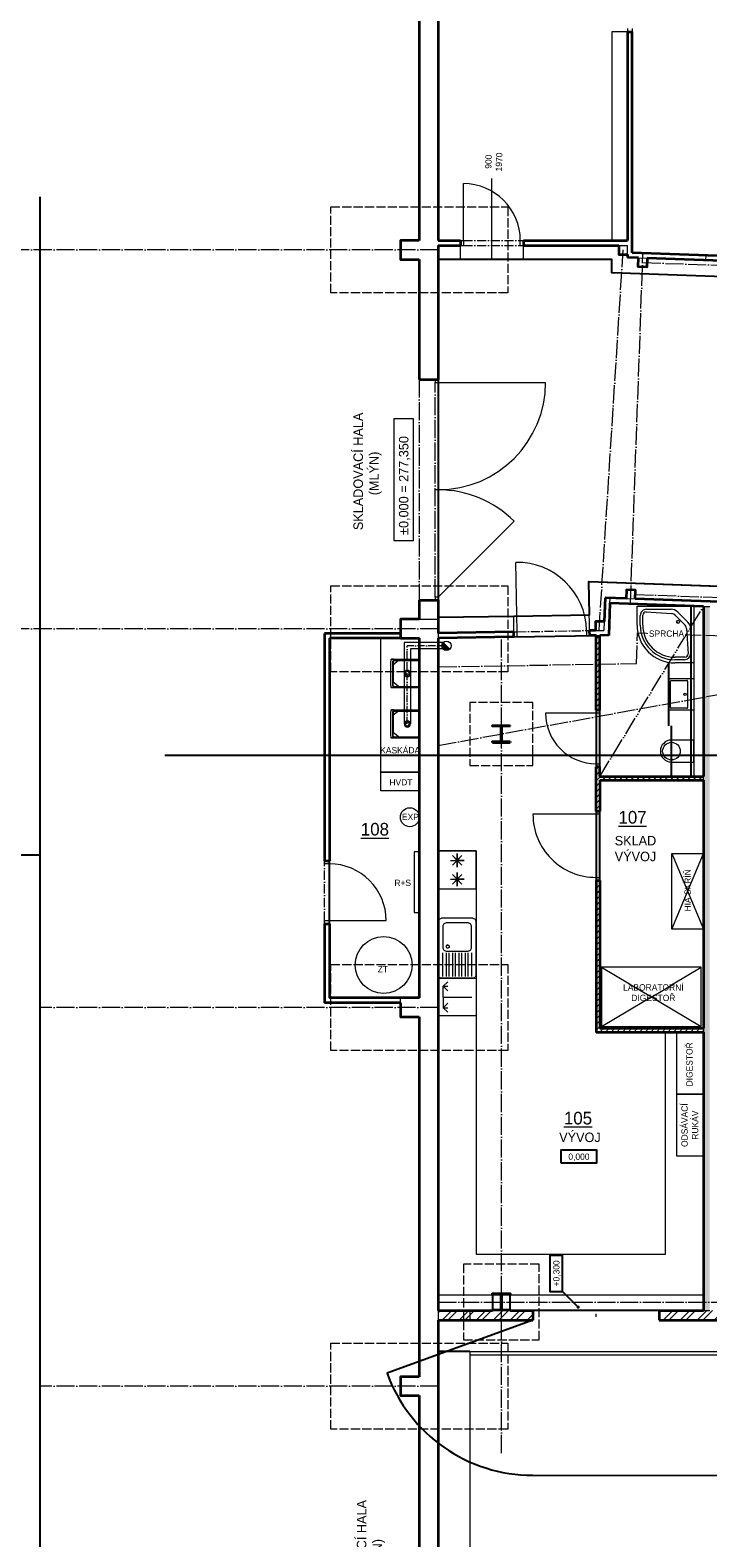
# Model space of a CAD drawing. Header units: millimetres. Extents: x -22988 to 405099, y -30982 to 417446.
# Tile 7 of 18: x -2055 to 8681, y 37576 to 61460. Entities that reach past the tile are written whole.
import ezdxf
from ezdxf.enums import TextEntityAlignment as Align

# ---------------------------------------------------------------- set-up
doc = ezdxf.new("R2010")
doc.units = ezdxf.units.MM
doc.header["$LTSCALE"] = 12
for name, pattern in [('ACAD_ISO02W100', [15, 12, -3]), ('ACAD_ISO04W100', [30, 24, -3, 0, -3]), ('ACAD_ISO05W100', [33, 24, -3, 0, -3, 0, -3]), ('ACAD_ISO10W100', [18, 12, -3, 0, -3]), ('AUSGEZOGEN', [0])]:
    doc.linetypes.add(name, pattern=pattern)
doc.layers.add('netisk', color=30, linetype='Continuous', plot=False)
for name, color, linetype, lineweight in [('NS_tenka', 10, 'Continuous', 9), ('NS_tlusta', 10, 'Continuous', 15), ('NS_velmi_tlusta', 10, 'Continuous', 35), ('srafy', 6, 'Continuous', 9), ('tenka', 6, 'Continuous', 9), ('text', 6, 'Continuous', 9), ('tlusta', 7, 'Continuous', 15), ('velmi_tlusta', 4, 'Continuous', 35)]:
    doc.layers.add(name, color=color, linetype=linetype, lineweight=lineweight)
doc.layers.add('T_zarizeni', color=4, linetype='Continuous')
doc.layers.add('vyskove koty', color=6, linetype='Continuous')
doc.layers.add('zarizovaci predmety', color=10, linetype='Continuous', lineweight=9, transparency=0.3)
doc.styles.add('laplan bold', font='txt', dxfattribs={"height": 2})
doc.styles.add('laplan N', font='txt')
doc.styles.add('pivovarska', font='txt')
pattern_1 = [(45, (130655.475, 11759.884), (-44.90128, 44.90128), [])]
pattern_2 = [(45, (130655.48, 11759.88), (-134.70384, 134.70384), []), (45, (130745.28, 11759.88), (-134.70384, 134.70384), [])]

# ---------------------------------------------------------------- blocks, each defined once
blk = doc.blocks.new('*U10')
at = {"layer": 'vyskove koty', "linetype": 'ByBlock', "transparency": 16777216}
blk.add_lwpolyline([(-5.7, -2), (5.7, -2), (5.7, 2), (-5.7, 2)], close=True, dxfattribs=at)
at = {"layer": 'vyskove koty', "linetype": 'ByBlock', "transparency": 16777216, "style": 'pivovarska'}
for tag, p in [('VYSKA', (0, -0.24)), ('VYSKA_POPIS1', (0, -4.04)), ('VYSKA_POPIS2', (0.2, -7.54)), ('VYSKA_POPIS3', (0.2, -11.04))]:
    blk.add_attdef(tag, text='', height=2, dxfattribs=at).set_placement(p, align=Align.MIDDLE)
blk = doc.blocks.new('ad_zariz-mycka')
at = {"layer": 'zarizovaci predmety'}
for p, q in [((130, -80), (60, -150)), ((300, -80), (130, -80)), ((130, -80), (130, -150)), ((130, -80), (200, -150)), ((300, -80), (300, -530)), ((300, -80), (470, -80)), ((470, -80), (400, -150)), ((470, -80), (470, -150)), ((470, -80), (540, -150))]:
    blk.add_line(p, q, dxfattribs=at)
blk.add_lwpolyline([(0, 0), (600, 0), (600, -600), (0, -600)], close=True, dxfattribs=at)
blk = doc.blocks.new('ad_mraznicka')
at = {"layer": 'zarizovaci predmety', "ltscale": 15}
blk.add_lwpolyline([(-20, 0), (-20, -600), (580, -600), (580, 0)], close=True, dxfattribs=at)
for points in [[(131, -192), (131, -408), (131, -300), (239, -300), (23, -300), (131, -300), (207, -224), (54, -376), (131, -300), (54, -224), (207, -376)], [(429, -192), (429, -408), (429, -300), (321, -300), (537, -300), (429, -300), (353, -224), (506, -376), (429, -300), (506, -224), (353, -376)]]:
    blk.add_lwpolyline(points, dxfattribs=at)
blk = doc.blocks.new('ad_zariz-wc')
at = {"layer": 'zarizovaci predmety'}
blk.add_lwpolyline([(175, -355), (175, 0), (-175, 0), (-175, -355)], dxfattribs=at)
blk.add_circle((0, -355), 140, dxfattribs=at)
blk.add_arc((0, -355), 175, 180, 0, dxfattribs=at)
blk = doc.blocks.new('UMYVADLO')
at = {"layer": 'zarizovaci predmety'}
for p, q in [((29660, 15810), (29660, 16060)), ((29670, 16070), (30090, 16070)), ((30100, 16060), (30100, 15810)), ((30090, 15800), (29670, 15800))]:
    blk.add_line(p, q, dxfattribs=at)
blk.add_lwpolyline([(29640, 16170), (30120, 16170, -0.414214), (30130, 16160), (30130, 15780, -0.414214), (30120, 15770), (29640, 15770, -0.414214), (29630, 15780), (29630, 16160, -0.414214)], format="xyb", close=True, dxfattribs=at)
blk.add_circle((29880, 16030), 20, dxfattribs=at)
for centre, start, end in [((29670, 16060), 90, 180), ((30090, 16060), 0, 90), ((29670, 15810), 180, 270), ((30090, 15810), 270, 0)]:
    blk.add_arc(centre, 10, start, end, dxfattribs=at)
blk = doc.blocks.new('*U270')
at = {"layer": 'NS_tlusta', "linetype": 'ByBlock'}
for p, q in [((-550, 80), (-550, 1180)), ((-600, 80), (-550, 80)), ((-550, 0), (-550, 80)), ((550, 80), (550, 0)), ((550, 80), (600, 80)), ((550, 0), (600, 0)), ((-600, 0), (-550, 0))]:
    blk.add_line(p, q, dxfattribs=at)
at = {"layer": 'NS_tlusta', "linetype": 'ACAD_ISO10W100'}
for p, q in [((-550, 80), (550, 80)), ((-550, 0), (550, 0))]:
    blk.add_line(p, q, dxfattribs=at)
at = {"layer": 'NS_tlusta', "linetype": 'ByBlock'}
blk.add_arc((-550, 80), 1100, 0, 90, dxfattribs=at)
blk = doc.blocks.new('CA0501B2$')
at = {"color": 0, "linetype": 'AUSGEZOGEN'}
for p, q in [((-0.46, -0.015), (-0.425, 0)), ((-0.425, 0), (-0.05, 0)), ((-0.05, 0), (0.425, 0)), ((0.46, -0.015), (0.425, 0)), ((-0.46, -0.015), (-0.475, -0.05)), ((-0.475, -0.55), (-0.475, -0.05)), ((-0.45, -0.075), (-0.075, -0.075)), ((-0.075, -0.125), (-0.45, -0.125)), ((-0.45, -0.175), (-0.075, -0.175)), ((-0.075, -0.225), (-0.45, -0.225)), ((-0.035, -0.09), (-0.05, -0.125)), ((-0.05, -0.125), (-0.05, -0.475)), ((0, -0.075), (-0.035, -0.09)), ((0.35, -0.075), (0, -0.075)), ((0.012, -0.128), (0, -0.15)), ((0.012, -0.172), (0, -0.15)), ((0.037, -0.128), (0.012, -0.128)), ((0.037, -0.172), (0.012, -0.172)), ((0.05, -0.15), (0.037, -0.128)), ((0.05, -0.15), (0.037, -0.172)), ((0.385, -0.09), (0.35, -0.075)), ((0.4, -0.125), (0.385, -0.09)), ((0.4, -0.475), (0.4, -0.125)), ((0.46, -0.015), (0.475, -0.05)), ((0.475, -0.55), (0.475, -0.05)), ((-0.45, -0.275), (-0.075, -0.275)), ((-0.075, -0.325), (-0.45, -0.325)), ((-0.45, -0.375), (-0.075, -0.375)), ((-0.075, -0.425), (-0.45, -0.425)), ((-0.45, -0.475), (-0.075, -0.475)), ((-0.05, -0.475), (-0.035, -0.51)), ((0.385, -0.51), (0.4, -0.475)), ((-0.475, -0.55), (-0.46, -0.585)), ((-0.425, -0.6), (-0.46, -0.585)), ((-0.075, -0.525), (-0.45, -0.525)), ((-0.425, -0.6), (-0.05, -0.6)), ((-0.05, -0.6), (0.425, -0.6)), ((-0.035, -0.51), (0, -0.525)), ((0, -0.525), (0.35, -0.525)), ((0.35, -0.525), (0.385, -0.51)), ((0.425, -0.6), (0.46, -0.585)), ((0.475, -0.55), (0.46, -0.585))]:
    blk.add_line(p, q, dxfattribs=at)
blk = doc.blocks.new('CA0137B2$')
at = {"color": 0}
for p, q in [((0, 0.9), (0.3, 0.9)), ((0, 0), (0, 0.9)), ((0.05, 0.362), (0.05, 0.75)), ((0.118, 0.354), (0.093, 0.757)), ((0.143, 0.81), (0.3, 0.81)), ((0.15, 0.85), (0.3, 0.85)), ((0.256, 0.094), (0.094, 0.256)), ((0.29, 0.147), (0.147, 0.29)), ((0.81, 0.3), (0.81, 0.143)), ((0.85, 0.3), (0.85, 0.15)), ((0.9, 0.3), (0.9, 0)), ((0.9, 0), (0, 0)), ((0.757, 0.093), (0.354, 0.118)), ((0.75, 0.05), (0.362, 0.05))]:
    blk.add_line(p, q, dxfattribs=at)
blk.add_circle((0.25, 0.25), 0.0245, dxfattribs=at)
for centre, radius, start, end in [((0.15, 0.75), 0.1, 90, 180), ((0.143, 0.76), 0.05, 90, 183.4792), ((0.3, 0.3), 0.6, 0, 90), ((0.3, 0.3), 0.55, 0, 90), ((0.3, 0.3), 0.51, 0, 90), ((0.2, 0.362), 0.15, 180, 225), ((0.218, 0.36), 0.1, 183.4792, 225), ((0.362, 0.2), 0.15, 225, 270), ((0.36, 0.218), 0.1, 225, 266.5208), ((0.75, 0.15), 0.1, 270, 0), ((0.76, 0.143), 0.05, 266.5208, 0)]:
    blk.add_arc(centre, radius, start, end, dxfattribs=at)
blk = doc.blocks.new('*U271')
at = {"layer": 'NS_tlusta', "linetype": 'ByBlock'}
for p, q in [((-450, 0), (-400, 0)), ((-400, 0), (-400, -60)), ((400, -60), (400, 0)), ((-450, -60), (-400, -60)), ((-400, -60), (-400, -860)), ((400, 0), (450, 0)), ((400, -60), (450, -60))]:
    blk.add_line(p, q, dxfattribs=at)
at = {"layer": 'NS_tlusta', "linetype": 'ACAD_ISO10W100'}
for p, q in [((-400, 0), (400, 0)), ((-400, -60), (400, -60))]:
    blk.add_line(p, q, dxfattribs=at)
at = {"layer": 'NS_tlusta', "linetype": 'ByBlock'}
blk.add_arc((-400, -60), 800, 270, 0, dxfattribs=at)
blk = doc.blocks.new('*U272')
at = {"layer": 'NS_tlusta', "linetype": 'ByBlock'}
for p, q in [((-550, 0), (-500, 0)), ((-500, 0), (-500, -60)), ((500, -60), (500, 0)), ((-550, -60), (-500, -60)), ((-500, -60), (-500, -1060)), ((500, 0), (550, 0)), ((500, -60), (550, -60))]:
    blk.add_line(p, q, dxfattribs=at)
at = {"layer": 'NS_tlusta', "linetype": 'ACAD_ISO10W100'}
for p, q in [((-500, 0), (500, 0)), ((-500, -60), (500, -60))]:
    blk.add_line(p, q, dxfattribs=at)
at = {"layer": 'NS_tlusta', "linetype": 'ByBlock'}
blk.add_arc((-500, -60), 1000, 270, 0, dxfattribs=at)
blk = doc.blocks.new('*U330')
at = {"layer": 'vyskove koty', "linetype": 'ByBlock', "transparency": 16777216}
blk.add_line((-10.7, -7), (-5.7, -2), dxfattribs=at)
blk.add_lwpolyline([(-5.7, -2), (5.7, -2), (5.7, 2), (-5.7, 2)], close=True, dxfattribs=at)
at = {"layer": 'vyskove koty', "linetype": 'ByBlock', "ltscale": 200, "transparency": 16777216, "const_width": 0.5}
blk.add_lwpolyline([(-10.7, -7.25, -1), (-10.7, -6.75, -1)], format="xyb", close=True, dxfattribs=at)
at = {"layer": 'vyskove koty', "linetype": 'ByBlock', "transparency": 16777216, "style": 'pivovarska'}
for tag, p in [('VYSKA', (0, -0.24)), ('VYSKA_POPIS1', (0, -4.04)), ('VYSKA_POPIS2', (0.2, -7.54)), ('VYSKA_POPIS3', (0.2, -11.04))]:
    blk.add_attdef(tag, text='', height=2, dxfattribs=at).set_placement(p, align=Align.MIDDLE)
blk = doc.blocks.new('A$Cd297a756')
at = {"layer": 'NS_tenka', "linetype": 'Continuous'}
for p, q in [((-220, 135), (-220, -267)), ((230, 135), (-220, 135)), ((-199, -193), (-199, 135)), ((209, -193), (209, 135)), ((230, -267), (230, 135)), ((-199, -193), (-148, -259)), ((-199, -261), (-199, -208)), ((209, -193), (158, -259)), ((209, -261), (209, -208)), ((-220, -275), (-220, -308)), ((-220, -275), (-220, -309)), ((-216, -271), (-216, -275)), ((-213, -271), (-216, -271)), ((-214, -272), (-216, -272)), ((-216, -275), (-216, -308)), ((-215, -281), (-215, -308)), ((-214, -272), (-214, -278)), ((-213, -272), (-214, -272)), ((-214, -272), (-214, -272)), ((-213, -271), (-213, -267)), ((-210, -270), (-213, -270)), ((-213, -272), (-213, -271)), ((-210, -271), (-213, -271)), ((-207, -272), (-213, -272)), ((-198, -276), (-211, -276)), ((-210, -264), (-202, -264)), ((-196, -270), (-210, -270)), ((-195, -271), (-210, -271)), ((-204, -272), (-207, -272)), ((-207, -273), (-207, -272)), ((-192, -275), (-205, -275)), ((-199, -272), (-204, -272)), ((-202, -267), (-203, -269)), ((-197, -267), (-202, -267)), ((-184, -285), (-200, -264)), ((-199, -272), (-199, -271)), ((-199, -271), (-195, -271)), ((-199, -271), (-195, -271)), ((-194, -279), (-194, -275)), ((-192, -281), (-192, -274)), ((-190, -277), (-190, -281)), ((-186, -287), (-184, -285)), ((196, -287), (-186, -287)), ((-184, -285), (194, -285)), ((-147, -258), (-148, -259)), ((-147, -258), (-134, -275)), ((200, -277), (-130, -277)), ((-5, -318), (-5, -318)), ((157, -258), (144, -275)), ((157, -258), (158, -259)), ((194, -285), (210, -264)), ((196, -287), (194, -285)), ((200, -277), (200, -281)), ((202, -281), (202, -274)), ((202, -275), (215, -275)), ((204, -279), (204, -275)), ((209, -271), (205, -271)), ((209, -271), (205, -271)), ((205, -271), (220, -271)), ((206, -270), (220, -270)), ((207, -267), (212, -267)), ((208, -276), (221, -276)), ((209, -272), (209, -271)), ((209, -272), (214, -272)), ((220, -264), (212, -264)), ((212, -267), (213, -269)), ((214, -272), (217, -272)), ((217, -272), (223, -272)), ((217, -273), (217, -272)), ((220, -270), (223, -270)), ((220, -271), (223, -271)), ((223, -271), (223, -267)), ((223, -272), (223, -271)), ((223, -271), (226, -271)), ((223, -272), (224, -272)), ((224, -272), (224, -278)), ((224, -272), (226, -272)), ((224, -272), (224, -272)), ((225, -281), (225, -308)), ((226, -271), (226, -275)), ((226, -275), (226, -308)), ((230, -275), (230, -308))]:
    blk.add_line(p, q, dxfattribs=at)
at = {"layer": 'NS_tenka', "ltscale": 2}
for radius in [50, 30]:
    blk.add_circle((5, -55), radius, dxfattribs=at)
at = {"layer": 'NS_tenka', "linetype": 'Continuous'}
for centre, radius, start, end in [((-216, -267), 4.26, 180, 270), ((-216, -275), 4.26, 90, 180), ((-216, -308), 4.26, 180, 263.1442), ((-216, -267), 4.26, 261.6654, 261.7294), ((-215, -308), 0.813, 183.7481, 202.7236), ((-215, -308), 0.82, 240.6223, 259.3685), ((0, 4113), 4431, 267.2028, 272.9486), ((-211, -281), 4.26, 90, 180), ((-215, -308), 0.355, 263.1493, 0), ((-215, -308), 0.355, 263.1139, 263.1493), ((-210, -267), 2.84, 90, 180), ((-205, -273), 2.13, 180, 270), ((-204, -269), 1.14, 270, 330), ((-202, -261), 2.84, 270, 0), ((-198, -281), 4.26, 8.2352, 90), ((-185, -279), 8.52, 180, 188.2352), ((-185, -279), 8.52, 188.2352, 264.6847), ((-186, -281), 6.39, 180.0043, 218.5096), ((-186, -281), 3.55, 180.0049, 294.6258), ((-21, 972), 1237, 264.1054, 264.1495), ((-130, -272), 4.26, 217.5, 270), ((140, -272), 4.26, 270, 322.5), ((31, 972), 1237, 275.8505, 275.8946), ((196, -281), 3.55, 245.3742, 359.9951), ((195, -279), 8.52, 275.3153, 351.7648), ((196, -281), 6.39, 321.4904, 359.9957), ((208, -281), 4.26, 90, 171.7648), ((195, -279), 8.52, 351.7648, 0), ((212, -261), 2.84, 180, 270), ((214, -269), 1.14, 210, 270), ((215, -273), 2.13, 270, 0), ((220, -267), 2.84, 0, 90), ((221, -281), 4.26, 0, 90), ((225, -308), 0.82, 280.6315, 299.3777), ((225, -308), 0.355, 180, 276.8507), ((225, -308), 0.355, 276.8507, 276.8861), ((226, -267), 4.26, 270, 0), ((226, -275), 4.26, 0, 90), ((226, -267), 4.26, 278.2706, 278.3346), ((225, -308), 0.813, 337.2764, 356.2519), ((226, -308), 4.26, 276.8558, 0)]:
    blk.add_arc(centre, radius, start, end, dxfattribs=at)
blk = doc.blocks.new('*U393')
at = {"layer": 'NS_tlusta', "linetype": 'ByBlock'}
for p, q in [((450, 75), (450, 975)), ((-450, 75), (-500, 75)), ((-450, 75), (-450, 0)), ((450, 0), (450, 75)), ((500, 75), (450, 75)), ((500, 0), (450, 0)), ((-450, 0), (-500, 0))]:
    blk.add_line(p, q, dxfattribs=at)
at = {"layer": 'NS_tlusta', "linetype": 'ACAD_ISO10W100'}
for p, q in [((450, 75), (-450, 75)), ((450, 0), (-450, 0))]:
    blk.add_line(p, q, dxfattribs=at)
at = {"layer": 'NS_tlusta', "linetype": 'ByBlock'}
blk.add_arc((450, 75), 900, 90, 180, dxfattribs=at)

msp = doc.modelspace()

# ---------------------------------------------------------------- hatches: boundary and pattern name
at = {"layer": 'NS_tlusta'}
h = msp.add_hatch(color=256, dxfattribs=at)
h.dxf.hatch_style = 1
h.paths.add_polyline_path([(4464.9, 51706.7, -0.1989124), (4486.8, 51759.8), (4592.9, 51653.7, -0.6681786)])
at = {"layer": 'srafy', "transparency": 33554610}
h = msp.add_hatch(dxfattribs=at)
h.set_pattern_fill('CEMENT_POTER', color=256, scale=30)
h.set_pattern_definition([(45, (132287.35, 10701.145), (-42.426407, 42.426407), []), (45, (132315.637, 10701.145), (-42.426407, 42.426407), [0, -30]), (45, (132343.92, 10701.145), (-42.426407, 42.426407), [0, -30])])
h.paths.add_polyline_path([(8710.2, 41175.9), (8710.2, 52327.1), (8610.2, 52330.7), (8610.2, 49637.9), (8610.2, 49587.9), (8610.2, 41175.9)])
h = msp.add_hatch(dxfattribs=at)
h.set_pattern_fill('ANSI31', color=256, scale=20)
h.set_pattern_definition(pattern_1)
h.paths.add_polyline_path([(6970.2, 51871.6), (6910.2, 51870.6), (6910.2, 50687.9), (6970.2, 50687.9)])
h = msp.add_hatch(dxfattribs=at)
h.set_pattern_fill('ANSI31', color=256, scale=20)
h.set_pattern_definition(pattern_1)
h.paths.add_polyline_path([(8610.2, 49637.9), (6960.2, 49637.9), (6960.2, 49787.9), (6910.2, 49787.9), (6910.2, 49087.9), (6970.2, 49087.9), (6970.2, 49577.9), (8610.2, 49577.9)])
h = msp.add_hatch(dxfattribs=at)
h.set_pattern_fill('ANSI31', color=256, scale=20)
h.set_pattern_definition(pattern_1)
h.paths.add_polyline_path([(6970.2, 47987.9), (6910.2, 47987.9), (6910.2, 45587.9), (8610.2, 45587.9), (8610.2, 45647.9), (6970.2, 45647.9)])
h = msp.add_hatch(dxfattribs=at)
h.set_pattern_fill('ANSI32', color=256, scale=20)
h.set_pattern_definition(pattern_2)
h.paths.add_polyline_path([(4810.2, 41175.9), (4410.2, 41175.9), (4410.2, 41025.9), (4810.2, 41025.9)])
h.paths.add_polyline_path([(4910.2, 41175.9), (4810.2, 41175.9), (4810.2, 41025.9), (4910.2, 41025.9)])
h.paths.add_polyline_path([(5410.2, 41175.9), (5270.2, 41175.9), (4910.2, 41175.9), (4910.2, 41025.9), (5410.2, 41025.9)])
h.paths.add_polyline_path([(5910.2, 41175.9), (5550.2, 41175.9), (5410.2, 41175.9), (5410.2, 41025.9), (5910.2, 41025.9)])
h = msp.add_hatch(dxfattribs=at)
h.set_pattern_fill('ANSI32', color=256, scale=20)
h.set_pattern_definition(pattern_2)
h.paths.add_polyline_path([(7910.2, 41175.9), (7910.2, 41025.9), (9660.2, 41025.9), (9660.2, 41175.9)])

# ---------------------------------------------------------------- linework, layer by layer
at = {"layer": 'netisk'}
for p, q in [((-1894.1, 28900.1), (-1894.1, 58820.9)), ((8060.2, 51437.9), (8060.2, 50437.9)), ((8105.2, 49637.9), (8105.2, 50437.9)), ((-6743.8, 48395.8), (-1894.1, 48395.8)), ((4910.2, 40525.9), (4410.2, 40525.9))]:
    msp.add_line(p, q, dxfattribs=at)
for points in [[(6970.2, 51871.6), (7110.9, 51874), (7130.5, 52383.5), (8410.2, 52337.8), (8410.2, 49637.9), (6970.2, 49637.9)], [(4410.2, 51827.9), (5610.2, 51848.4), (6910.2, 51870.6), (6910.2, 45587.9), (8610.2, 45587.9), (8610.2, 41175.9), (5550.2, 41175.9), (5550.2, 41445.9), (5270.2, 41445.9), (5270.2, 41175.9), (4410.2, 41175.9)], [(2685.2, 51827.9), (4110.2, 51827.9), (4110.2, 46127.9), (2685.2, 46127.9)], [(6970.2, 49577.9), (8610.2, 49577.9), (8610.2, 45647.9), (6970.2, 45647.9)]]:
    msp.add_lwpolyline(points, close=True, dxfattribs=at)
msp.add_lwpolyline([(5910.2, 41025.9), (3598.4, 40184.9, 0.3152988), (5909.7, 38565.9), (20909.7, 38563, 0.3152988), (23221.7, 40181.2), (20910.2, 41023)], format="xyb", dxfattribs=at)
at = {"layer": 'NS_tenka', "linetype": 'ACAD_ISO10W100', "ltscale": 0.8}
for p in [(4539.9, 51706.7), (3920.2, 50468.4)]:
    msp.add_line(p, (3920.2, 51706.7), dxfattribs=at)
at = {"layer": 'NS_tenka'}
for p, q in [((4910.2, 41175.9), (4910.2, 41025.9)), ((4910.2, 40525.9), (25472.1, 40525.9)), ((4910.2, 40475.9), (25471.7, 40475.9))]:
    msp.add_line(p, q, dxfattribs=at)
at = {"layer": 'NS_tlusta', "linetype": 'ByBlock'}
for p, q in [((4810.2, 58127.9), (4810.2, 59027.9)), ((4760.2, 58127.9), (4810.2, 58127.9)), ((4760.2, 58047.9), (4810.2, 58047.9)), ((4810.2, 58127.9), (4810.2, 58047.9)), ((5710.2, 58047.9), (5710.2, 58127.9)), ((5710.2, 58127.9), (5760.2, 58127.9)), ((5710.2, 58047.9), (5760.2, 58047.9))]:
    msp.add_line(p, q, dxfattribs=at)
at = {"layer": 'NS_tlusta', "linetype": 'ACAD_ISO10W100'}
for p, q in [((4810.2, 58127.9), (5710.2, 58127.9)), ((4810.2, 58047.9), (5710.2, 58047.9))]:
    msp.add_line(p, q, dxfattribs=at)
at = {"layer": 'NS_tlusta'}
for p, q in [((6808.6, 51948.9), (6795.4, 52725.7)), ((8610.2, 52330.7), (8710.2, 52327.1)), ((5608.8, 51928.4), (5608.8, 52178.4)), ((6910.2, 51870.6), (6970.2, 51871.6)), ((4592.9, 51653.7), (4486.8, 51759.8)), ((8610.2, 49577.9), (8610.2, 49637.9)), ((3810.2, 46052.9), (3810.2, 46127.9)), ((8610.2, 45647.9), (8610.2, 45587.9)), ((4410.2, 41425.9), (8610.2, 41425.9)), ((4410.2, 41175.9), (4410.2, 41025.9)), ((4810.2, 41175.9), (5010.2, 41175.9)), ((5270.2, 41175.9), (5550.2, 41175.9)), ((6910.2, 41075.9), (6910.2, 41125.9)), ((8610.2, 41175.9), (8710.2, 41175.9))]:
    msp.add_line(p, q, dxfattribs=at)
at = {"layer": 'NS_tlusta', "linetype": 'ACAD_ISO05W100'}
msp.add_line((6970.2, 49637.9), (8610.2, 52330.7), dxfattribs=at)
at = {"layer": 'NS_tlusta'}
for points in [[(8460.2, 52336), (8460.2, 49637.9)], [(3503.2, 49706.9), (3503.2, 51826.9), (4110.2, 51826.9), (4110.2, 49706.9), (3503.2, 49706.9)], [(4484, 51756.7), (3870.2, 51756.7), (3870.2, 50468.4)], [(4484, 51656.7), (3970.2, 51656.7), (3970.2, 50468.4)], [(3503.2, 49406.9), (3503.2, 49706.9), (4110.2, 49706.9), (4110.2, 49406.9), (3503.2, 49406.9)], [(4030.2, 47482.9), (4110.2, 47482.9), (4110.2, 48442.9), (4030.2, 48442.9), (4030.2, 47482.9)]]:
    msp.add_lwpolyline(points, dxfattribs=at)
at = {"layer": 'NS_tlusta', "linetype": 'ACAD_ISO04W100'}
msp.add_lwpolyline([(4417.7, 51372.9), (7549.1, 51426.4), (7567.7, 51912.6), (22993.9, 51361.5)], dxfattribs=at)
at = {"layer": 'NS_tlusta', "linetype": 'ACAD_ISO02W100'}
for points in [[(4910.2, 49810.9), (5910.2, 49810.9), (5910.2, 50810.9), (4910.2, 50810.9)], [(4810.2, 40710.9), (6010.2, 40710.9), (6010.2, 41910.9), (4810.2, 41910.9)]]:
    msp.add_lwpolyline(points, close=True, dxfattribs=at)
at = {"layer": 'NS_tlusta'}
for centre, radius in [((4539.9, 51706.7), 75), ((3960.2, 48990.8), 150), ((3545.4, 46649.8), 450)]:
    msp.add_circle(centre, radius, dxfattribs=at)
at = {"layer": 'NS_tlusta', "linetype": 'ByBlock'}
msp.add_arc((4810.2, 58127.9), 900, 0, 90, dxfattribs=at)
at = {"layer": 'NS_velmi_tlusta'}
for p, q in [((2610.2, 51902.9), (2610.2, 48302.9)), ((3810.2, 51902.9), (2610.2, 51902.9)), ((5610.2, 51848.4), (5608.8, 51928.4)), ((6810, 51868.9), (6808.6, 51948.9)), ((6910.2, 50687.9), (6910.2, 51870.6)), ((6970.2, 50687.9), (6970.2, 51871.6)), ((3810.2, 51827.9), (2685.2, 51827.9)), ((2685.2, 51827.9), (2685.2, 48302.9)), ((6970.2, 50687.9), (6910.2, 50687.9)), ((5550.2, 50432.9), (5550.2, 50445.9)), ((5270.2, 50175.9), (5550.2, 50175.9)), ((5550.2, 50188.9), (5550.2, 50175.9)), ((6910.2, 49087.9), (6910.2, 49787.9)), ((6970.2, 49787.9), (6910.2, 49787.9)), ((6970.2, 49637.9), (6970.2, 49787.9)), ((6970.2, 49637.9), (8610.2, 49637.9)), ((6970.2, 49577.9), (8610.2, 49577.9)), ((6910.2, 49087.9), (6970.2, 49087.9)), ((2610.2, 48302.9), (2685.2, 48302.9)), ((6910.2, 47987.9), (6970.2, 47987.9)), ((2610.2, 47302.9), (2685.2, 47302.9)), ((2610.2, 47302.9), (2610.2, 46052.9)), ((2685.2, 47302.9), (2685.2, 46127.9)), ((3810.2, 46127.9), (2685.2, 46127.9)), ((3810.2, 46052.9), (2610.2, 46052.9)), ((6970.2, 45647.9), (8610.2, 45647.9)), ((6910.2, 45587.9), (8610.2, 45587.9)), ((4410.2, 41175.9), (5270.2, 41175.9)), ((5550.2, 41175.9), (5910.2, 41175.9)), ((5910.2, 41175.9), (5910.2, 41025.9)), ((7910.2, 41175.9), (8610.2, 41175.9)), ((7910.2, 41175.9), (7910.2, 41025.9)), ((4410.2, 41025.9), (5910.2, 41025.9)), ((7910.2, 41025.9), (9660.2, 41025.9))]:
    msp.add_line(p, q, dxfattribs=at)
for points in [[(8610.2, 52330.7), (8610.2, 49637.9)], [(5270.2, 50175.9), (5270.2, 50188.9), (5406.2, 50188.9), (5406.2, 50432.9), (5270.2, 50432.9), (5270.2, 50445.9), (5550.2, 50445.9)], [(5550.2, 50432.9), (5414.2, 50432.9), (5414.2, 50188.9), (5550.2, 50188.9)], [(6970.2, 49577.9), (6970.2, 49087.9)], [(8610.2, 49577.9), (8610.2, 45647.9)], [(6910.2, 47987.9), (6910.2, 45587.9)], [(6970.2, 47987.9), (6970.2, 45647.9)], [(6970.2, 46860.9), (6970.2, 45647.9)], [(8610.2, 45587.9), (8610.2, 41175.9)], [(5270.2, 41175.9), (5270.2, 41188.9), (5406.2, 41188.9), (5406.2, 41432.9), (5270.2, 41432.9), (5270.2, 41445.9), (5550.2, 41445.9), (5550.2, 41432.9), (5414.2, 41432.9), (5414.2, 41188.9), (5550.2, 41188.9), (5550.2, 41175.9)]]:
    msp.add_lwpolyline(points, dxfattribs=at)
at = {"layer": 'tenka'}
for p, q in [((5260.2, 57827.9), (5260.2, 59108.3)), ((4910.2, 40525.9), (4910.2, 23392.2))]:
    msp.add_line(p, q, dxfattribs=at)
at = {"layer": 'tenka', "linetype": 'ACAD_ISO04W100'}
for p, q in [((7650.5, 57848.5), (7653.3, 57928.4)), ((8649.8, 57812.8), (8652.7, 57892.7))]:
    msp.add_line(p, q, dxfattribs=at)
at = {"layer": 'tlusta'}
for p, q in [((7410.2, 61434.6), (7160.2, 61434.6)), ((7160.2, 61434.6), (7160.2, 58127.9)), ((4760.2, 57827.9), (4760.2, 58047.9)), ((5760.2, 57827.9), (5760.2, 58047.9)), ((7270.2, 58047.9), (7410.2, 58047.9)), ((7410.2, 57907.9), (7410.2, 58047.9)), ((4410.2, 57827.9), (4760.2, 57827.9)), ((5760.2, 57827.9), (7160.2, 57827.9)), ((7160.2, 57827.9), (7160.2, 57615.8)), ((7580.5, 57851), (7720.4, 57846)), ((4360.2, 55927.9), (4360.2, 55877.9)), ((4410.2, 55927.9), (4410.2, 55877.9)), ((4360.2, 55877.9), (6110.2, 55877.9)), ((4410.2, 54177.9), (4360.2, 54177.9)), ((4410.2, 52477.9), (5612.3, 53680)), ((4360.2, 52477.9), (4360.2, 52427.9)), ((4410.2, 52477.9), (4360.2, 52477.9)), ((4410.2, 52477.9), (4410.2, 52427.9)), ((7130.5, 52383.5), (7133.6, 52463.5)), ((7387.7, 52454.4), (7527.6, 52449.4)), ((4110.2, 52127.9), (4410.2, 52127.9)), ((5608.8, 52178.4), (4410.2, 52157.9)), ((7039.2, 52090.3), (7033.8, 51950.3)), ((4410.2, 51907.9), (4410.2, 51827.9)), ((6899.2, 51950.3), (7033.8, 51950.3))]:
    msp.add_line(p, q, dxfattribs=at)
at = {"layer": 'tlusta', "linetype": 'ByBlock'}
for p, q in [((7410.2, 61484.6), (7410.2, 61434.6)), ((7480.2, 61484.6), (7480.2, 61434.6))]:
    msp.add_line(p, q, dxfattribs=at)
at = {"layer": 'tlusta', "linetype": 'ACAD_ISO04W100'}
for p, q in [((4410.2, 57977.9), (-4289.8, 57977.9)), ((6958.3, 51952.7), (7340.2, 57977.9)), ((7454.8, 52371.9), (7653.3, 57928.4)), ((7648, 57778.5), (31402.8, 56929.8)), ((4110.2, 55927.9), (4110.2, 52427.9)), ((4360.2, 52477.9), (4360.2, 55877.9)), ((4410.2, 55877.9), (4410.2, 52477.9)), ((7530.1, 52519.4), (31215, 51673.2)), ((4410.2, 51977.9), (-4289.8, 51977.9)), ((5410.2, 38917.5), (5410.2, 51844.9)), ((4410.2, 50129), (10910.2, 51310.9)), ((4410.2, 45977.9), (-1894.1, 45977.9)), ((4410.2, 41310.9), (26641.8, 41310.9)), ((4410.2, 39977.9), (-1894.1, 39977.9))]:
    msp.add_line(p, q, dxfattribs=at)
at = {"layer": 'tlusta', "linetype": 'ACAD_ISO02W100'}
for points in [[(5510.8, 57296.7), (2709.5, 57296.7), (2709.5, 58659.1), (5510.8, 58659.1)], [(5510.8, 51296.7), (2709.5, 51296.7), (2709.5, 52659.1), (5510.8, 52659.1)], [(5510.8, 45296.7), (2709.5, 45296.7), (2709.5, 46659.1), (5510.8, 46659.1)], [(5510.8, 39296.7), (2709.5, 39296.7), (2709.5, 40659.1), (5510.8, 40659.1)]]:
    msp.add_lwpolyline(points, close=True, dxfattribs=at)
at = {"layer": 'tlusta'}
for points in [[(31524.1, 56745.4), (7160.2, 57615.8)], [(11534, 52556.4), (6795.4, 52725.7)]]:
    msp.add_lwpolyline(points, dxfattribs=at)
for centre, start, end in [((4410.2, 55877.9), 270, 0), ((4410.2, 52477.9), 45, 90)]:
    msp.add_arc(centre, 1700, start, end, dxfattribs=at)
at = {"layer": 'velmi_tlusta'}
for p, q in [((4110.2, 62827.9), (4110.2, 58127.9)), ((4410.2, 62827.9), (4410.2, 58127.9)), ((7410.2, 61434.6), (7480.2, 61434.6)), ((7410.2, 61434.6), (7410.2, 58127.9)), ((7480.2, 57934.6), (7480.2, 61434.6)), ((4410.2, 58127.9), (4760.2, 58127.9)), ((4410.2, 58047.9), (4410.2, 55927.9)), ((4410.2, 58047.9), (4760.2, 58047.9)), ((4760.2, 58127.9), (4760.2, 58047.9)), ((5760.2, 58127.9), (7410.2, 58127.9)), ((5760.2, 58127.9), (5760.2, 58047.9)), ((5760.2, 58047.9), (7270.2, 58047.9)), ((4110.2, 57827.9), (4110.2, 55927.9)), ((7410.2, 57907.9), (7410.2, 57857)), ((4110.2, 55927.9), (4410.2, 55927.9)), ((4110.2, 52427.9), (4110.2, 52127.9)), ((4110.2, 52427.9), (4410.2, 52427.9)), ((4410.2, 52427.9), (4410.2, 51907.9)), ((7053.6, 52466.3), (7039.2, 52090.3)), ((7130.5, 52383.5), (7110.9, 51874)), ((8610.2, 52330.7), (7130.5, 52383.5)), ((5608.8, 51928.4), (4410.2, 51907.9)), ((5610.2, 51848.4), (4410.2, 51827.9)), ((6899.2, 51950.4), (6808.6, 51948.9)), ((6910.2, 51870.6), (6810, 51868.9)), ((7110.9, 51874), (6970.2, 51871.6)), ((4110.2, 51827.9), (4110.2, 46127.9)), ((4410.2, 51827.9), (4410.2, 41175.9)), ((4110.2, 45827.9), (4110.2, 40127.9)), ((4410.2, 41025.9), (4410.2, 23392.2)), ((4110.2, 39827.9), (4110.2, 34127.9))]:
    msp.add_line(p, q, dxfattribs=at)
for points in [[(4110.2, 58127.9), (3810.2, 58127.9), (3810.2, 57827.9), (4110.2, 57827.9)], [(7270.2, 58047.9), (7270.2, 57907.9), (7410.2, 57907.9)], [(7580.5, 57851), (7410.2, 57857)], [(15718.2, 57640.3), (7480.2, 57934.6)], [(7720.4, 57846), (7715.4, 57706), (7575.5, 57711), (7580.5, 57851)], [(11578, 57708.1), (7720.4, 57846)], [(7527.6, 52449.4), (7532.6, 52589.3), (7392.7, 52594.3), (7387.7, 52454.4)], [(7387.7, 52454.4), (7053.6, 52466.3)], [(11385.2, 52311.6), (7527.6, 52449.4)], [(4110.2, 52127.9), (3810.2, 52127.9), (3810.2, 51827.9), (4110.2, 51827.9)], [(7039.2, 52090.3), (6899.2, 52090.3), (6899.2, 51950.3)], [(4110.2, 46127.9), (3810.2, 46127.9)], [(3810.2, 46052.9), (3810.2, 45827.9), (4110.2, 45827.9)], [(4110.2, 40127.9), (3810.2, 40127.9), (3810.2, 39827.9), (4110.2, 39827.9)]]:
    msp.add_lwpolyline(points, dxfattribs=at)
at = {"layer": 'zarizovaci predmety'}
for p, q in [((8110.2, 47217.9), (8610.2, 48417.9)), ((8110.2, 48417.9), (8610.2, 47217.9))]:
    msp.add_line(p, q, dxfattribs=at)
for points in [[(8110.2, 47217.9), (8110.2, 48417.9), (8610.2, 48417.9), (8610.2, 47217.9)], [(6996, 45676.3), (8576, 45676.3), (8576, 46616.3), (6996, 46616.3)], [(8610.2, 45587.9), (8610.2, 44605.6), (8188.9, 44605.6), (8188.9, 45587.9)], [(8610.2, 44605.6), (8610.2, 43623.3), (8188.9, 43623.3), (8188.9, 44605.6)]]:
    msp.add_lwpolyline(points, close=True, dxfattribs=at)

# ---------------------------------------------------------------- block references
at = {"layer": 'T_zarizeni', "ltscale": 2, "xscale": -1, "rotation": 270}
for p in [(3975.2, 51263.4), (3975.2, 50463.4)]:
    msp.add_blockref('A$Cd297a756', p, dxfattribs=at)
at = {"layer": 'tenka'}
for name, p, rotation in [('*U270', (6210.1, 51858.6), 0.9789874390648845), ('*U271', (6970.2, 50237.9), 270), ('*U272', (6970.2, 48537.9), 270), ('*U393', (2610.2, 47802.9), 270)]:
    msp.add_blockref(name, p, dxfattribs=dict(at, rotation=rotation))
at = {"layer": 'vyskove koty', "xscale": 50, "yscale": 50, "zscale": 50}
msp.add_blockref('*U10', (6638.8, 43617), dxfattribs=at).add_auto_attribs({'VYSKA': '0,000'})
at = {"layer": 'vyskove koty', "xscale": 50, "yscale": 50, "zscale": 50, "rotation": 90}
msp.add_blockref('*U330', (6277.5, 41764.9), dxfattribs=at).add_auto_attribs({'VYSKA': '+0,300'})
at = {"layer": 'zarizovaci predmety', "ltscale": 15, "xscale": 1000, "yscale": 1000, "zscale": 1000}
for name, p, rotation in [('CA0137B2$', (8460.1, 52336), 180), ('CA0501B2$', (4410.2, 46918.1), 90)]:
    msp.add_blockref(name, p, dxfattribs=dict(at, rotation=rotation))
at = {"layer": 'zarizovaci predmety'}
for name, p, rotation in [('UMYVADLO', (-7709.8, 80817.9), 270), ('ad_zariz-wc', (8460.2, 50037.9), 270), ('ad_mraznicka', (4410.2, 47878.1), 90), ('ad_zariz-mycka', (4410.2, 45843.1), 90)]:
    msp.add_blockref(name, p, dxfattribs=dict(at, rotation=rotation))

# ---------------------------------------------------------------- texts
at = {"layer": 'text', "style": 'laplan N'}
for s, width, gutter_width, insert, char_height, attachment_point, rotation in [('\\pi1880.72915;SKLADOVACÍ HALA\\P\\pi2434.22915;(MLÝN)', 5545.815, 500, (3066.8, 51657.9), 150, 1, 90), ('\\pi1880.72915;SKLADOVACÍ HALA\\P\\pi2434.22915;(MLÝN)', 5545.815, 500, (3120.6, 34432.1), 150, 1, 90), ('900\\P1970', 2129.36, 1000, (5289.8, 59373.3), 100, 5, 88.24501), ('HIA SKŘÍŇ', 2129.36, 1000, (8362.2, 47832.8), 100, 5, 90)]:
    msp.add_mtext_dynamic_manual_height_columns(s, width=width, gutter_width=gutter_width, heights=[0], dxfattribs=dict(at, insert=insert, char_height=char_height, attachment_point=attachment_point, rotation=rotation))
at = {"layer": 'text', "insert": (3787.7, 53444.3), "char_height": 150, "attachment_point": 1, "rotation": 90, "style": 'laplan N', "bg_fill": 16}
msp.add_mtext_dynamic_manual_height_columns('\\pi18.91514;±0,000 = 277,350', width=1790.045, gutter_width=500, heights=[0], dxfattribs=at)
at = {"layer": 'text', "style": 'laplan N'}
for s, width, gutter_width, insert, char_height, attachment_point in [('KASKÁDA', 483.921, 1000, (3807.2, 50051.2), 100, 5), ('HVDT', 483.921, 1000, (3819.2, 49543.9), 100, 5), ('EXP', 483.921, 1000, (3969.1, 48996), 100, 5), ('SKLAD\\PVÝVOJ', 5545.815, 500, (7206.1, 48694.7), 150, 1), ('R+S', 483.921, 1000, (3847.4, 47951.1), 100, 5), ('ZT', 483.921, 1000, (3532.9, 46583.3), 100, 5), ('VÝVOJ', 5545.815, 500, (6326.3, 43995.5), 150, 1)]:
    msp.add_mtext_dynamic_manual_height_columns(s, width=width, gutter_width=gutter_width, heights=[0], dxfattribs=dict(at, insert=insert, char_height=char_height, attachment_point=attachment_point))
at = {"layer": 'text', "insert": (6401.2, 44324.5), "char_height": 200, "width": 497.105, "attachment_point": 1, "style": 'laplan bold'}
msp.add_mtext('{\\L105}', dxfattribs=at)

# ---------------------------------------------------------------- next in the draw order: texts
at = {"layer": 'text', "char_height": 100, "attachment_point": 5, "style": 'laplan N', "bg_fill": 3, "box_fill_scale": 1, "bg_fill_color": 256, "bg_fill_transparency": 0}
for s, width, insert in [('SPRCHA', 587.552, (8026.2, 51899.1)), ('LABORATORNÍ\\PDIGESTOŘ', 986.21, (7818.1, 46211.6))]:
    msp.add_mtext_dynamic_manual_height_columns(s, width=width, gutter_width=1000, heights=[0], dxfattribs=dict(at, insert=insert))
at = {"layer": 'text', "char_height": 200, "width": 497.105, "attachment_point": 1, "style": 'laplan bold', "bg_fill": 3, "box_fill_scale": 1, "bg_fill_color": 256, "bg_fill_transparency": 0}
for s, insert in [('{\\L107}', (7265.2, 49090.5)), ('{\\L108}', (3183.6, 48901.4))]:
    msp.add_mtext(s, dxfattribs=dict(at, insert=insert))
at = {"layer": 'text', "char_height": 100, "attachment_point": 5, "rotation": 90, "style": 'laplan N', "bg_fill": 3, "box_fill_scale": 1, "bg_fill_color": 256, "bg_fill_transparency": 0}
for s, insert in [('DIGESTOŘ', (8389.9, 45076.5)), ('ODSÁVACÍ RUKÁV', (8396.6, 44113.4))]:
    msp.add_mtext_dynamic_manual_height_columns(s, width=694.062, gutter_width=1000, heights=[0], dxfattribs=dict(at, insert=insert))

# ---------------------------------------------------------------- next in the draw order: linework, layer by layer
at = {"layer": 'netisk'}
msp.add_lwpolyline([(4410.2, 58047.9), (4410.2, 52157.9), (5608.8, 52178.4), (6804.4, 52198.8), (6795.4, 52725.7), (31533, 51835.2), (31533, 56745.1), (7160.2, 57615.8), (7160.2, 57827.9), (4410.2, 57827.9)], close=True, dxfattribs=at)
msp.add_lwpolyline([(25116.2, 42689.1), (15750.2, 42689.1), (15752.6, 49969.6), (80.6, 49969.6)], dxfattribs=at)
at = {"layer": 'NS_tenka'}
msp.add_lwpolyline([(4410.2, 48458.1), (5010.2, 48458.1), (5010.2, 42069.3), (8010.2, 42069.3), (8010.2, 45587.9)], dxfattribs=at)
at = {"layer": 'zarizovaci predmety'}
for p, q in [((6996, 46616.3), (8576, 45676.3)), ((6996, 45676.3), (8576, 46616.3))]:
    msp.add_line(p, q, dxfattribs=at)

doc.saveas('drawing.dxf')
